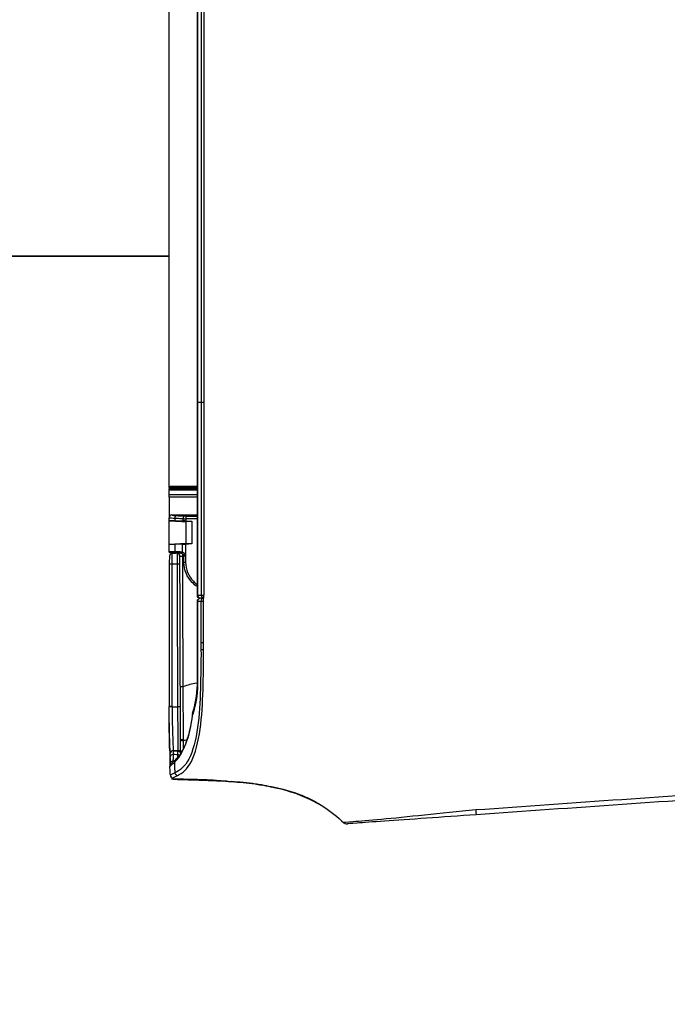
# Model space of a CAD drawing. Header units: millimetres. Extents: x -424979 to 718034, y -72486 to 344972.
# Tile 253 of 256: x 601304 to 601577, y 150337 to 150752. Entities that reach past the tile are written whole.
import ezdxf
from ezdxf.xclip import XClip

# ---------------------------------------------------------------- set-up
doc = ezdxf.new("R2010")
doc.units = ezdxf.units.MM
doc.header["$MEASUREMENT"] = 0
doc.header["$XCLIPFRAME"] = 0
doc.layers.add('IS_KLIM_FREON', color=6, linetype='GAS_LINE', lineweight=35)
doc.layers.add('SKAN - RZUT_7_0_Nr_pióra__1', color=7, linetype='Continuous', lineweight=13)
doc.layers.add('IS_KLIM_urządzenia', color=3, linetype='Continuous')
doc.layers.add('Rysunki i obrazki', color=7, linetype='Continuous')
doc.linetypes.add('GAS_LINE', pattern='A,12.7,-5.08,["GAS",Standard,S=2.54,R=0,X=-2.54,Y=-1.27],-6.35', length=24.13)
picture_1 = doc.add_image_def('image7.tif', size_in_pixel=(14115, 7016))

# ---------------------------------------------------------------- blocks, each defined once
blk = doc.blocks.new('Rysunek_7_7', base_point=(-247133.12, 120862.67))
at = {"layer": 'SKAN - RZUT_7_0_Nr_pióra__1', "color": 7, "lineweight": 13}
image = blk.add_image(picture_1, insert=(-306883.09, 91162.66), size_in_units=(119499.94, 59400.02), dxfattribs=at)
image.set_boundary_path([(-0.5, -0.5), (14114.5, 7015.5)])
blk = doc.blocks.new('G$CFEA986A8')
at = {"layer": 'IS_KLIM_urządzenia', "linetype": 'Continuous'}
for p, q in [((53.93, 200.11), (53.93, 200.96)), ((54.23, 201.26), (55.52, 201.26)), ((55.52, 201.26), (55.54, 201.26)), ((55.54, 201.26), (55.69, 198.26)), ((55.54, 201.26), (59.6, 201.26)), ((59.62, 201.26), (60.17, 201.26)), ((64.28, 201.26), (65.29, 201.26)), ((65.09, 201.06), (65.09, 200.26)), ((65.49, 201.26), (65.29, 201.26)), ((65.29, 200.27), (65.29, 201.26)), ((65.49, 201.26), (209.47, 201.26)), ((65.49, 201.26), (65.49, 200.27)), ((65.69, 200.26), (65.69, 201.06)), ((53.93, 199.16), (53.93, 200.11)), ((54.24, 200.26), (54.24, 199.31)), ((55.48, 200.26), (54.24, 200.26)), ((55.51, 198.89), (55.48, 200.26)), ((60.06, 200.26), (59.65, 200.26)), ((65.09, 200.26), (65.09, 196.29)), ((65.29, 200.27), (65.49, 200.27)), ((65.29, 196.29), (65.29, 200.27)), ((65.49, 200.27), (65.5, 196.29)), ((65.7, 196.29), (65.69, 200.26)), ((46.54, 196.29), (46.54, 196.24)), ((80.5, 196.29), (80.5, 196.24)), ((80.5, 196.24), (80.5, 195.58)), ((46.54, 195.58), (46.54, 195.13)), ((80.5, 195.58), (80.5, 195.13))]:
    blk.add_line(p, q, dxfattribs=at)
for centre, radius, start, end in [((18.72, 200.56), 0.5, 357.7294, 89), ((65.29, 201.06), 0.2, 90, 179.94), ((65.49, 201.06), 0.2, 0.06, 90), ((25.66, 196.65), 0.5, 72.0675, 83.6302)]:
    blk.add_arc(centre, radius, start, end, dxfattribs=at)
at = {"layer": 'IS_KLIM_urządzenia', "linetype": 'Continuous', "extrusion": (0, 0, -1)}
for centre, radius, start, end in [((-54.23, 200.96), 0.3, 0, 90), ((-18.69, 199.74), 0.5, 182.0496, 269.8), ((-45.54, 195.79), 0.5, 90, 180), ((-46.54, 195.79), 0.5, 0, 90)]:
    blk.add_arc(centre, radius, start, end, dxfattribs=at)
at = {"layer": 'IS_KLIM_urządzenia', "linetype": 'Continuous'}
for centre, major_axis, ratio, start_param, end_param in [((14.93, 200.53), (-0.026, 0.499), 0.9983, 0, 1.502362), ((16.45, 200.61), (0.144, 0.479), 0.997743, 0.012939, 0.345034), ((16.95, 200.59), (-0.009, -0.5), 0.866632, 1.552217, 3.141593), ((18.12, 200.57), (-0.009, -0.5), 0.86661, 1.552873, 3.141593), ((26.93, 200.73), (0, 0.5), 0.034873, 4.714126, 6.335137), ((26.98, 200.73), (0, -0.5), 0.034873, 1.572542, 3.193553), ((51.98, 200.73), (0, -0.5), 0.034873, 1.572542, 3.193984), ((60.17, 200.76), (0, 0.5), 0.996195, 4.713166, 6.283185), ((15.36, 199.79), (0.457, 0.203), 0.909388, 1.232542, 2.687909), ((17.2, 199.87), (0.375, 0.331), 0.874767, 6.258498, 7.242676), ((18.08, 199.73), (-0.002, 0.5), 0.86639, 4.116092, 4.679302), ((21.31, 198.76), (-0.002, 0.49), 0.738248, 0, 1.638372), ((26.9, 199.77), (0.002, -0.5), 0.034879, 0, 1.57242), ((51.98, 199.85), (0.002, -0.5), 0.034879, 0, 1.57242), ((53.41, 199.86), (0.002, -0.5), 0.988846, 0, 1.567605), ((53.43, 199.83), (-0.5, 0), 0.97477, 1.576144, 3.141593), ((54.23, 200.11), (-0.3, 0), 0.500503, 4.682189, 6.283185), ((54.23, 199.16), (-0.3, 0), 0.500503, 4.682189, 6.283185), ((60.06, 200.01), (-0.499, 0.025), 0.499537, 3.242371, 4.737227), ((65.29, 200.26), (0.2, 0), 0.005236, 1.570788, 3.141593), ((65.49, 200.26), (0.2, 0), 0.005236, 0, 1.570791), ((52.33, 198.36), (0, 0.3), 0.034873, 4.714134, 6.283185), ((53.43, 198.86), (-0.5, 0), 0.003693, 1.579523, 2.534048), ((53.43, 198.36), (0, 0.3), 0.034873, 4.714134, 6.283185), ((53.65, 198.39), (0.084, -0.288), 0.033955, 1.562656, 3.141593), ((54.11, 198.74), (-0.256, 0.157), 0.454954, 4.950735, 6.283185), ((59.99, 198.58), (-0.499, 0.025), 0.499537, 3.242371, 4.737227), ((59.98, 198.33), (0.5, 0), 0.001724, 0.087267, 1.535915), ((25.66, 196.65), (0.055, 0.497), 0.256635, 6.28316, 6.727423), ((25.66, 196.65), (-0.154, -0.476), 0.571177, 3.141593, 3.672186), ((30.87, 195.79), (0, 0.5), 0.010876, 0, 0.428815), ((45.54, 195.79), (0, 0.5), 0.009623, 0, 0.426438), ((45.54, 195.79), (-0.5, 0), 0.910452, 3.141593, 4.716369), ((45.54, 195.22), (-0.5, 0), 0.910238, 3.141593, 4.716614), ((45.54, 195.22), (-0.001, 0.5), 0.004977, 0.42694, 1.572622), ((46.54, 195.79), (-0.5, 0), 0.894842, 4.712389, 6.283185), ((45.54, 195.22), (-0.5, 0), 0.001837, 1.565823, 3.141593), ((46.54, 195.13), (-0.5, 0), 0.894842, 4.712389, 6.283185), ((46.54, 195.13), (-0.5, 0), 0.001524, 0, 1.570796)]:
    blk.add_ellipse(centre, major_axis=major_axis, ratio=ratio, start_param=start_param, end_param=end_param, dxfattribs=at)
at = {"layer": 'IS_KLIM_urządzenia', "linetype": 'Continuous', "extrusion": (0, 0, -1)}
for centre, major_axis, ratio, start_param, end_param in [((54.23, 199.26), (0, -2), 0.005231, 3.141593, 4.188473), ((55.62, 199.26), (0.11, -2), 0.052397, 2.097475, 3.144355), ((53.43, 199.16), (0.479, -0.142), 1, 5.994256, 6.545048), ((53.44, 199.31), (0.771, -0.214), 1, 6.012747, 6.56354)]:
    blk.add_ellipse(centre, major_axis=major_axis, ratio=ratio, start_param=start_param, end_param=end_param, dxfattribs=at)
at = {"layer": 'IS_KLIM_urządzenia', "linetype": 'Continuous'}
for points, knots in [([(14.29, 200.81), (14.28, 199.72), (14.24, 198.12), (14.2, 196.18), (14.17, 195.22), (14.15, 194.58), (14.11, 194.03), (14.06, 193.38), (13.96, 192.48), (13.91, 191.88), (13.89, 191.63)], [0, 0, 0, 0, 0.261726, 0.374815, 0.426057, 0.47543, 0.525874, 0.58018, 0.704159, 1, 1, 1, 1]), ([(14.91, 201.03), (14.8, 201.03), (14.8, 201.03), (14.72, 201.02), (14.69, 201.02), (14.69, 201.02)], [0, 0, 0, 0, 0.500965, 0.500965, 1, 1, 1, 1]), ([(14.91, 201.03), (15.24, 201.05), (15.57, 201.07), (16.08, 201.09), (16.24, 201.1), (16.41, 201.11)], [0, 0, 0, 0, 0.665624, 0.665624, 1, 1, 1, 1]), ([(17.58, 200.19), (17.53, 200.24), (17.28, 200.53), (17.02, 200.81), (16.81, 200.97), (16.69, 201.07), (16.57, 201.09), (16.54, 201.1)], [0, 0, 0, 0, 0.095996, 0.59266, 0.84646, 0.967214, 1, 1, 1, 1]), ([(19.22, 201.14), (18.71, 201.12), (17.99, 201.09), (17.43, 201.08), (17.25, 201.08)], [0, 0, 0, 0, 0.627909, 1, 1, 1, 1]), ([(18.12, 201.07), (18.26, 201.06), (18.38, 201.06), (18.64, 201.06), (18.72, 201.06), (18.72, 201.06)], [0, 0, 0, 0, 0.352743, 0.352743, 1, 1, 1, 1]), ([(18.72, 201.06), (18.72, 201.06), (19.6, 201.08), (22.63, 201.19), (24.74, 201.23), (26.93, 201.23)], [0, 0, 0, 0, 0.5, 0.5, 1, 1, 1, 1]), ([(19.22, 201.14), (19.58, 201.15), (20.3, 201.17), (21.53, 201.2), (23.05, 201.22), (24.87, 201.23), (26.28, 201.23), (26.98, 201.23)], [0, 0, 0, 0, 0.163195, 0.329907, 0.49928, 0.750989, 1, 1, 1, 1]), ([(53.93, 200.67), (53.93, 200.68), (53.93, 200.75), (53.89, 200.86), (53.81, 200.99), (53.72, 201.07), (53.63, 201.12), (53.56, 201.15), (53.47, 201.17), (53.32, 201.19), (53.02, 201.21), (52.48, 201.23), (52.05, 201.23), (51.82, 201.23), (51.78, 201.23)], [0, 0, 0, 0, 0.008737, 0.069232, 0.117614, 0.159413, 0.196322, 0.230426, 0.272625, 0.360337, 0.57868, 0.76722, 0.964188, 1, 1, 1, 1]), ([(59.65, 200.26), (59.66, 200.45), (59.66, 200.63), (59.66, 200.92), (59.65, 201.04), (59.64, 201.21), (59.63, 201.26), (59.62, 201.26)], [0, 0, 0, 0, 0.320954, 0.320954, 0.641904, 0.641904, 1, 1, 1, 1]), ([(60.06, 200.26), (60.07, 200.47), (60.08, 200.67), (60.1, 200.96), (60.11, 201.07), (60.14, 201.22), (60.16, 201.26), (60.17, 201.26)], [0, 0, 0, 0, 0.353708, 0.353708, 0.676927, 0.676927, 1, 1, 1, 1]), ([(63.8, 201.26), (62.76, 201.26), (61.72, 201.26), (60.66, 201.26), (60.64, 201.26), (60.48, 201.26), (60.33, 201.26), (60.18, 201.26)], [0, 0, 0, 0, 0.863472, 0.863472, 0.877231, 0.877231, 1, 1, 1, 1]), ([(14.21, 200.54), (14.17, 199.53), (14.12, 197.84), (14.05, 195.45), (13.98, 193.38), (13.88, 191.32), (13.68, 188.56), (13.37, 185.89), (13.01, 183.93), (12.88, 183.33)], [0, 0, 0, 0, 0.174844, 0.294563, 0.414282, 0.534001, 0.653719, 0.893157, 1, 1, 1, 1]), ([(14.21, 200.54), (14.21, 200.54), (14.21, 200.54), (14.21, 200.54), (14.24, 200.54), (14.28, 200.54), (14.28, 200.54), (14.28, 200.54)], [0, 0, 0, 0, 0.184418, 0.184418, 0.99996, 0.99996, 1, 1, 1, 1]), ([(14.86, 199.79), (15.27, 198.9), (15.97, 198.03), (18.72, 196.62), (20.82, 196.12), (25.21, 195.49), (27.58, 195.36), (32.29, 195.23), (34.65, 195.19), (37.02, 195.19)], [0, 0, 0, 0, 0.25, 0.25, 0.5, 0.5, 0.75, 0.75, 1, 1, 1, 1]), ([(17.18, 200.33), (16.78, 200.31), (16.38, 200.3), (15.77, 200.27), (15.55, 200.26), (15.33, 200.25)], [0, 0, 0, 0, 0.64643, 0.64643, 1, 1, 1, 1]), ([(37.02, 195.65), (34.71, 195.64), (32.4, 195.69), (27.8, 195.82), (25.48, 195.94), (21.18, 196.55), (19.11, 197.06), (16.41, 198.49), (15.73, 199.37), (15.33, 200.25)], [0, 0, 0, 0, 0.25, 0.25, 0.5, 0.5, 0.75, 0.75, 1, 1, 1, 1]), ([(18.55, 200.55), (18.38, 200.55), (18.22, 200.56), (17.83, 200.56), (17.6, 200.57), (17.38, 200.57)], [0, 0, 0, 0, 0.427577, 0.427577, 1, 1, 1, 1]), ([(25.22, 197.23), (24.9, 197.26), (23.92, 197.39), (22.4, 197.73), (20.73, 198.24), (19.32, 198.86), (18.3, 199.5), (17.85, 199.92), (17.7, 200.1)], [0, 0, 0, 0, 0.087973, 0.275439, 0.466673, 0.659321, 0.855696, 1, 1, 1, 1]), ([(18.52, 199.72), (18.52, 199.8), (18.52, 199.88), (18.53, 200.16), (18.54, 200.35), (18.55, 200.55)], [0, 0, 0, 0, 0.293814, 0.293814, 1, 1, 1, 1]), ([(19.17, 199.24), (19.58, 199.24), (20.23, 199.24), (22.58, 199.25), (24.7, 199.26), (26.9, 199.27)], [0, 0, 0, 0, 0.359642, 0.359642, 1, 1, 1, 1]), ([(19.22, 200.54), (19.21, 200.34), (19.2, 200.13), (19.19, 199.86), (19.19, 199.79), (19.18, 199.72)], [0, 0, 0, 0, 0.736288, 0.736288, 1, 1, 1, 1]), ([(26.91, 199.77), (24.85, 199.75), (22.86, 199.74), (20.02, 199.72), (19.18, 199.72), (19.18, 199.72)], [0, 0, 0, 0, 0.5, 0.5, 1, 1, 1, 1]), ([(26.95, 200.73), (24.89, 200.73), (22.89, 200.68), (20.05, 200.57), (19.22, 200.54), (19.22, 200.54)], [0, 0, 0, 0, 0.5, 0.5, 1, 1, 1, 1]), ([(21.11, 198.73), (21.11, 198.75), (21.11, 198.77), (21.11, 198.81), (21.11, 198.83), (21.11, 198.89), (21.12, 198.93), (21.14, 199.02), (21.15, 199.07), (21.18, 199.15), (21.2, 199.18), (21.24, 199.23), (21.27, 199.24), (21.29, 199.25), (21.3, 199.25), (21.3, 199.25)], [0, 0, 0, 0, 0.079375, 0.079375, 0.152142, 0.152142, 0.308093, 0.308093, 0.533795, 0.533795, 0.744603, 0.744603, 0.955402, 0.955402, 1, 1, 1, 1]), ([(26.9, 199.27), (27.23, 199.27), (27.56, 199.27), (29.23, 199.27), (30.56, 199.28), (37.22, 199.3), (42.55, 199.32), (49.25, 199.34), (50.62, 199.35), (51.98, 199.35)], [0, 0, 0, 0, 0.039838, 0.039838, 0.199192, 0.199192, 0.836607, 0.836607, 1, 1, 1, 1]), ([(26.95, 200.73), (26.95, 200.72), (26.95, 200.7), (26.94, 200.38), (26.92, 200.07), (26.91, 199.77)], [0, 0, 0, 0, 0.050907, 0.050907, 1, 1, 1, 1]), ([(52, 199.85), (51.67, 199.85), (51.33, 199.85), (49.67, 199.85), (48.33, 199.84), (41.67, 199.82), (36.34, 199.8), (29.65, 199.78), (28.28, 199.77), (26.91, 199.77)], [0, 0, 0, 0, 0.039838, 0.039838, 0.199192, 0.199192, 0.836607, 0.836607, 1, 1, 1, 1]), ([(26.99, 200.73), (27.33, 200.73), (27.66, 200.73), (29.33, 200.73), (30.66, 200.73), (37.32, 200.73), (42.65, 200.73), (49.32, 200.73), (50.66, 200.73), (52, 200.73)], [0, 0, 0, 0, 0.039967, 0.039967, 0.199835, 0.199835, 0.839306, 0.839306, 1, 1, 1, 1]), ([(30.48, 198.78), (30.48, 198.84), (30.48, 198.89), (30.48, 199), (30.48, 199.05), (30.48, 199.14), (30.48, 199.17), (30.48, 199.23), (30.48, 199.25), (30.49, 199.27), (30.49, 199.28), (30.49, 199.28), (30.49, 199.28), (30.49, 199.28)], [0, 0, 0, 0, 0.215384, 0.215384, 0.430768, 0.430768, 0.646164, 0.646164, 0.861588, 0.861588, 0.968092, 0.968092, 1, 1, 1, 1]), ([(51.98, 199.35), (52.17, 199.35), (52.36, 199.35), (52.68, 199.36), (52.83, 199.36), (53.07, 199.36), (53.18, 199.36), (53.34, 199.36), (53.39, 199.36), (53.41, 199.36)], [0, 0, 0, 0, 0.270422, 0.270422, 0.513615, 0.513615, 0.756808, 0.756808, 1, 1, 1, 1]), ([(52, 200.73), (52.12, 200.73), (52.25, 200.73), (52.58, 200.73), (52.8, 200.73), (53.18, 200.72), (53.35, 200.71), (53.63, 200.7), (53.74, 200.69), (53.89, 200.68), (53.93, 200.67), (53.93, 200.66)], [0, 0, 0, 0, 0.119883, 0.119883, 0.339691, 0.339691, 0.55974, 0.55974, 0.779888, 0.779888, 1, 1, 1, 1]), ([(53.91, 199.86), (53.87, 199.86), (53.8, 199.86), (53.59, 199.86), (53.45, 199.86), (53.12, 199.86), (52.93, 199.86), (52.5, 199.86), (52.25, 199.85), (52, 199.85)], [0, 0, 0, 0, 0.243193, 0.243193, 0.486385, 0.486385, 0.729578, 0.729578, 1, 1, 1, 1]), ([(53.43, 199.35), (53.43, 199.33), (53.43, 199.31), (53.43, 199.25), (53.43, 199.21), (53.43, 199.13), (53.43, 199.07), (53.43, 198.97), (53.43, 198.91), (53.43, 198.86)], [0, 0, 0, 0, 0.251437, 0.251437, 0.502865, 0.502865, 0.754279, 0.754279, 1, 1, 1, 1]), ([(59.99, 198.83), (60, 199.08), (60.01, 199.33), (60.04, 199.8), (60.05, 200.03), (60.06, 200.26)], [0, 0, 0, 0, 0.522709, 0.522709, 1, 1, 1, 1]), ([(60.56, 200.01), (60.54, 199.72), (60.53, 199.43), (60.5, 198.96), (60.49, 198.77), (60.48, 198.58)], [0, 0, 0, 0, 0.604042, 0.604042, 1, 1, 1, 1]), ([(60.67, 200.76), (60.65, 200.76), (60.64, 200.73), (60.61, 200.62), (60.6, 200.54), (60.57, 200.31), (60.56, 200.17), (60.56, 200.01)], [0, 0, 0, 0, 0.323211, 0.323211, 0.646457, 0.646457, 1, 1, 1, 1]), ([(13.84, 190.86), (13.85, 191.05), (13.99, 193.24), (14.05, 195.43), (14.11, 197.43)], [0, 0, 0, 0, 0.087292, 1, 1, 1, 1]), ([(19.71, 198.73), (19.85, 198.73), (20, 198.72), (20.4, 198.72), (20.63, 198.72), (20.94, 198.72)], [0, 0, 0, 0, 0.37651, 0.37651, 1, 1, 1, 1]), ([(20.94, 198.72), (20.95, 198.72), (20.96, 198.72), (20.97, 198.72), (20.97, 198.72), (20.97, 198.72), (20.97, 198.72), (20.97, 198.71), (20.97, 198.71), (20.97, 198.71), (20.97, 198.71), (20.98, 198.71), (20.98, 198.71), (20.98, 198.71)], [0, 0, 0, 0, 0.615634, 0.615634, 0.835116, 0.835116, 0.937229, 0.937229, 0.970666, 0.970666, 0.991316, 0.991316, 1, 1, 1, 1]), ([(21.06, 198.72), (22.51, 198.73), (24.09, 198.74), (27.27, 198.76), (28.87, 198.77), (30.48, 198.77)], [0, 0, 0, 0, 0.5, 0.5, 1, 1, 1, 1]), ([(30.48, 198.78), (30.81, 198.78), (31.14, 198.78), (32.81, 198.79), (34.14, 198.79), (40.81, 198.82), (46.14, 198.83), (52.13, 198.86), (52.78, 198.86), (53.43, 198.86)], [0, 0, 0, 0, 0.043508, 0.043508, 0.217737, 0.217737, 0.914651, 0.914651, 1, 1, 1, 1]), ([(48.08, 196.29), (48.28, 196.62), (48.52, 196.92), (49.71, 198.11), (51.01, 198.66), (52.33, 198.66)], [0, 0, 0, 0, 0.226904, 0.226904, 1, 1, 1, 1]), ([(52.34, 198.36), (51.1, 198.36), (49.89, 197.85), (48.81, 196.78), (48.63, 196.55), (48.46, 196.31)], [0, 0, 0, 0, 0.807469, 0.807469, 1, 1, 1, 1]), ([(52.33, 198.66), (52.53, 198.66), (52.73, 198.66), (53.1, 198.66), (53.26, 198.66), (53.43, 198.66)], [0, 0, 0, 0, 0.545123, 0.545123, 1, 1, 1, 1]), ([(53.44, 198.36), (53.24, 198.36), (53.04, 198.36), (52.67, 198.36), (52.51, 198.36), (52.34, 198.36)], [0, 0, 0, 0, 0.545123, 0.545123, 1, 1, 1, 1]), ([(53.86, 198.9), (53.85, 198.88), (53.84, 198.87), (53.8, 198.82), (53.77, 198.79), (53.73, 198.76), (53.72, 198.75), (53.67, 198.72), (53.62, 198.69), (53.57, 198.68)], [0, 0, 0, 0, 0.160482, 0.160482, 0.52212, 0.52212, 0.58886, 0.58886, 1, 1, 1, 1]), ([(53.67, 198.39), (53.75, 198.43), (53.83, 198.48), (53.97, 198.62), (54.03, 198.71), (54.09, 198.82), (54.11, 198.86), (54.12, 198.89)], [0, 0, 0, 0, 0.391531, 0.391531, 0.834377, 0.834377, 1, 1, 1, 1]), ([(55.51, 198.89), (55.51, 198.79), (55.51, 198.68), (55.52, 198.51), (55.52, 198.45), (55.53, 198.39)], [0, 0, 0, 0, 0.64422, 0.64422, 1, 1, 1, 1]), ([(55.59, 197.26), (55.57, 197.59), (55.55, 197.93), (55.53, 198.3), (55.53, 198.35), (55.53, 198.39)], [0, 0, 0, 0, 0.885108, 0.885108, 1, 1, 1, 1]), ([(55.59, 197.26), (55.58, 197.37), (55.58, 197.49), (55.57, 197.7), (55.57, 197.8), (55.56, 197.97), (55.57, 198.05), (55.57, 198.17), (55.57, 198.21), (55.58, 198.25), (55.58, 198.26), (55.59, 198.26)], [0, 0, 0, 0, 0.214139, 0.214139, 0.428302, 0.428302, 0.642148, 0.642148, 0.856248, 0.856248, 1, 1, 1, 1]), ([(55.59, 198.26), (56.25, 198.26), (56.92, 198.26), (58.24, 198.26), (58.89, 198.26), (59.55, 198.26)], [0, 0, 0, 0, 0.504617, 0.504617, 1, 1, 1, 1]), ([(59.6, 198.3), (59.6, 198.29), (59.6, 198.27), (59.58, 197.93), (59.57, 197.59), (59.55, 197.26)], [0, 0, 0, 0, 0.042191, 0.042191, 1, 1, 1, 1]), ([(59.55, 198.26), (59.55, 198.26), (59.56, 198.24), (59.57, 198.17), (59.57, 198.11), (59.57, 197.97), (59.57, 197.89), (59.57, 197.7), (59.56, 197.59), (59.56, 197.41), (59.55, 197.34), (59.55, 197.26)], [0, 0, 0, 0, 0.214776, 0.214776, 0.429554, 0.429554, 0.644336, 0.644336, 0.859321, 0.859321, 1, 1, 1, 1]), ([(59.6, 198.3), (59.61, 198.42), (59.61, 198.53), (59.62, 198.7), (59.62, 198.75), (59.62, 198.81)], [0, 0, 0, 0, 0.65065, 0.65065, 1, 1, 1, 1]), ([(59.99, 198.83), (59.99, 198.75), (59.99, 198.67), (59.99, 198.51), (60, 198.42), (60, 198.33), (60, 198.33), (60, 198.33)], [0, 0, 0, 0, 0.501708, 0.501708, 0.983156, 0.983156, 1, 1, 1, 1]), ([(60.48, 198.33), (60.48, 198.34), (60.48, 198.35), (60.48, 198.39), (60.48, 198.42), (60.48, 198.5), (60.48, 198.54), (60.48, 198.58)], [0, 0, 0, 0, 0.109897, 0.109897, 0.498525, 0.498525, 1, 1, 1, 1]), ([(30.87, 196.29), (34.81, 196.29), (38.74, 196.29), (43.63, 196.29), (44.58, 196.29), (45.54, 196.29)], [0, 0, 0, 0, 0.804889, 0.804889, 1, 1, 1, 1]), ([(45.54, 196.25), (45.37, 196.25), (45.2, 196.25), (43.71, 196.25), (42.37, 196.25), (37.65, 196.25), (34.26, 196.25), (30.87, 196.25)], [0, 0, 0, 0, 0.033958, 0.033958, 0.30672, 0.30672, 1, 1, 1, 1]), ([(37.02, 195.65), (37.02, 195.62), (37.02, 195.58), (37.02, 195.52), (37.02, 195.51), (37.02, 195.46), (37.02, 195.41), (37.02, 195.3), (37.02, 195.25), (37.02, 195.19)], [0, 0, 0, 0, 0.339646, 0.339646, 0.410746, 0.410746, 0.705373, 0.705373, 1, 1, 1, 1]), ([(45.54, 196.25), (45.54, 196.11), (45.54, 195.97), (45.54, 195.78), (45.54, 195.73), (45.54, 195.68)], [0, 0, 0, 0, 0.728288, 0.728288, 1, 1, 1, 1]), ([(46.54, 196.29), (46.71, 196.29), (46.87, 196.29), (48.37, 196.29), (49.71, 196.29), (56.37, 196.29), (61.71, 196.29), (71.52, 196.29), (76.01, 196.29), (80.5, 196.29)], [0, 0, 0, 0, 0.014724, 0.014724, 0.13252, 0.13252, 0.603704, 0.603704, 1, 1, 1, 1]), ([(46.54, 196.24), (46.54, 196.09), (46.54, 195.94), (46.54, 195.72), (46.54, 195.65), (46.54, 195.58)], [0, 0, 0, 0, 0.674851, 0.674851, 1, 1, 1, 1]), ([(59.55, 197.26), (58.88, 197.26), (58.22, 197.26), (56.9, 197.26), (56.24, 197.26), (55.59, 197.26)], [0, 0, 0, 0, 0.504597, 0.504597, 1, 1, 1, 1]), ([(80.5, 196.29), (94.71, 196.29), (108.92, 196.29), (161.8, 196.29), (200.47, 196.29), (239.13, 196.29)], [0, 0, 0, 0, 0.268807, 0.268807, 1, 1, 1, 1]), ([(37.04, 195.19), (37.45, 195.19), (37.86, 195.19), (38.27, 195.2), (38.27, 195.2), (38.27, 195.2)], [0, 0, 0, 0, 0.999951, 0.999951, 1, 1, 1, 1]), ([(13.2, 185.01), (13.26, 185.37), (13.53, 187.14), (13.7, 188.92), (13.8, 190.33)], [0, 0, 0, 0, 0.205915, 1, 1, 1, 1]), ([(9.04, 173.7), (9.64, 174.6), (10.17, 175.55), (11.68, 178.7), (12.38, 180.96), (12.99, 183.86), (13.1, 184.44), (13.2, 185.01)], [0, 0, 0, 0, 0.27031, 0.27031, 0.856348, 0.856348, 1, 1, 1, 1]), ([(12.9, 183.43), (12.87, 183.23), (12.78, 182.78), (12.61, 181.92), (12.45, 181.22), (12.25, 180.45), (11.92, 179.33), (11.37, 177.81), (10.52, 175.99), (9.02, 173.44), (7.61, 171.66), (6.52, 170.55)], [0, 0, 0, 0, 0.131561, 0.187092, 0.238012, 0.287017, 0.336427, 0.442316, 0.562752, 0.698039, 1, 1, 1, 1]), ([(7.97, 147.33), (7.76, 150.33), (7.55, 153.27), (7.16, 158.8), (6.99, 161.31), (6.7, 165.47), (6.58, 167.12), (6.43, 169.36), (6.39, 169.93), (6.39, 169.93)], [0, 0, 0, 0, 0.25, 0.25, 0.5, 0.5, 0.75, 0.75, 1, 1, 1, 1]), ([(6.65, 170.69), (6.65, 170.69), (6.7, 170.09), (6.87, 167.77), (7, 166.06), (7.4, 161.8), (7.67, 159.23), (8.26, 153.53), (8.57, 150.5), (8.86, 147.39)], [0, 0, 0, 0, 0.25, 0.25, 0.5, 0.5, 0.75, 0.75, 1, 1, 1, 1]), ([(8.86, 147.39), (8.75, 147.38), (8.64, 147.38), (8.43, 147.36), (8.34, 147.36), (8.18, 147.34), (8.12, 147.34), (8.03, 147.33), (8, 147.33), (7.97, 147.33), (7.97, 147.33), (7.97, 147.33)], [0, 0, 0, 0, 0.230435, 0.230435, 0.460869, 0.460869, 0.691304, 0.691304, 0.881057, 0.881057, 1, 1, 1, 1]), ([(8.86, 147.39), (8.86, 147.39), (8.86, 147.39), (8.86, 147.39), (8.86, 147.39), (8.86, 147.39)], [0, 0, 0, 0, 0.629495, 0.629495, 1, 1, 1, 1])]:
    blk.add_open_spline(points, degree=3, knots=knots, dxfattribs=at)
for points, degree in [([(15.33, 200.25), (15.11, 200.77), (14.98, 201.04), (14.91, 201.03)], 3), ([(16.59, 201.08), (16.51, 201.13), (16.41, 201.1)], 2), ([(16.41, 201.11), (16.42, 201.11), (16.42, 201.11), (16.42, 201.11)], 3), ([(16.42, 201.11), (16.51, 201.08), (16.77, 200.81), (17.18, 200.33)], 3), ([(16.54, 201.09), (16.65, 201.09), (16.79, 201.09), (16.96, 201.09)], 3), ([(16.96, 201.09), (17.35, 201.08), (17.74, 201.07), (18.12, 201.07)], 3), ([(51.98, 201.23), (43.65, 201.23), (35.31, 201.23), (26.98, 201.23)], 3), ([(59.45, 198.26), (59.5, 199.26), (59.55, 200.26), (59.6, 201.26)], 3), ([(59.6, 201.26), (59.6, 201.26), (59.61, 201.26), (59.62, 201.26)], 3), ([(60.17, 201.26), (60.17, 201.26), (60.18, 201.26), (60.18, 201.26)], 3), ([(63.8, 196.29), (63.8, 197.95), (63.8, 199.6), (63.8, 201.26)], 3), ([(63.8, 201.26), (63.96, 201.26), (64.12, 201.26), (64.28, 201.26)], 3), ([(64.28, 201.26), (64.28, 199.6), (64.28, 197.95), (64.28, 196.29)], 3), ([(14.29, 200.54), (14.32, 200.54), (14.34, 200.54), (14.43, 200.54)], 3), ([(14.43, 200.54), (14.51, 200.54), (14.64, 200.28), (14.86, 199.79)], 3), ([(17.18, 200.33), (18.51, 198.82), (21.65, 197.56), (25.65, 197.11)], 3), ([(17.7, 200.1), (17.59, 200.2)], 1), ([(18.11, 199.72), (18.24, 199.72), (18.38, 199.72), (18.52, 199.72)], 3), ([(18.52, 199.72), (18.96, 199.72), (19.18, 199.72), (19.18, 199.72)], 3), ([(19.22, 200.54), (19.22, 200.54), (18.99, 200.54), (18.55, 200.55)], 3), ([(19.16, 199.01), (19.17, 199.25), (19.18, 199.48), (19.18, 199.72)], 3), ([(19.18, 199.72), (19.18, 199.48), (19.17, 199.24), (19.16, 199)], 3), ([(19.18, 199.72), (19.19, 199.99), (19.2, 200.26), (19.22, 200.54)], 3), ([(19.22, 200.54), (19.21, 200.31), (19.2, 200.08), (19.19, 199.85)], 3), ([(19.19, 199.85), (19.19, 199.92), (19.19, 199.98), (19.2, 200.05)], 3), ([(26.99, 200.73), (26.98, 200.73), (26.97, 200.73), (26.95, 200.73)], 3), ([(52, 199.85), (52, 200.15), (52, 200.44), (52, 200.73)], 3), ([(53.41, 199.36), (53.43, 199.36), (53.43, 199.35), (53.43, 199.35)], 3), ([(53.93, 200.66), (53.93, 200.47), (53.93, 200.29), (53.93, 200.11)], 3), ([(59.65, 200.26), (59.64, 199.78), (59.63, 199.29), (59.62, 198.81)], 3), ([(60.68, 200.76), (60.67, 200.76), (60.67, 200.76), (60.67, 200.76)], 3), ([(60.68, 200.76), (60.68, 199.27), (60.68, 197.78), (60.68, 196.29)], 3), ([(13.91, 192.08), (14.01, 193.86), (14.05, 195.65), (14.11, 197.43)], 3), ([(20.98, 198.71), (21.01, 198.72), (21.06, 198.72), (21.11, 198.73)], 3), ([(21.06, 198.72), (21.08, 198.53), (21.1, 198.34), (21.12, 198.15)], 3), ([(30.48, 198.77), (30.48, 198.78), (30.48, 198.78), (30.48, 198.78)], 3), ([(31.12, 196.41), (30.98, 197.21), (30.77, 198), (30.48, 198.77)], 3), ([(53.43, 198.66), (53.48, 198.66), (53.52, 198.66), (53.57, 198.68)], 3), ([(53.67, 198.39), (53.59, 198.37), (53.52, 198.36), (53.44, 198.36)], 3), ([(55.53, 198.39), (54.91, 198.39), (54.29, 198.39), (53.67, 198.39)], 3), ([(54.12, 198.89), (54.58, 198.89), (55.05, 198.89), (55.51, 198.89)], 3), ([(60, 198.33), (59.87, 198.32), (59.73, 198.31), (59.6, 198.3)], 3), ([(59.99, 198.83), (59.86, 198.82), (59.74, 198.81), (59.62, 198.81)], 3), ([(60, 196.29), (60, 196.97), (60, 197.65), (60, 198.33)], 3), ([(60.48, 198.33), (60.48, 197.65), (60.48, 196.97), (60.48, 196.29)], 3), ([(25.72, 197.16), (25.22, 197.23)], 1), ([(30.87, 196.25), (28.93, 196.25), (27.16, 196.62), (25.65, 197.11)], 3), ([(25.81, 197.13), (26.03, 197.06), (26.25, 196.99), (26.47, 196.93)], 3), ([(25.81, 197.13), (27.26, 196.66), (29, 196.29), (30.87, 196.29)], 3), ([(28.66, 196.46), (28.68, 196.45), (28.7, 196.45), (28.72, 196.45)], 3), ([(38.27, 195.65), (37.85, 195.65), (37.44, 195.65), (37.02, 195.65)], 3), ([(45.54, 195.68), (43.12, 195.67), (40.69, 195.66), (38.27, 195.65)], 3), ([(38.27, 195.65), (38.27, 195.57), (38.27, 195.39), (38.27, 195.2)], 3), ([(46.04, 195.22), (46.04, 195.41), (46.04, 195.6), (46.04, 195.79)], 3), ([(80.5, 196.24), (69.18, 196.24), (57.86, 196.24), (46.54, 196.24)], 3), ([(239.13, 196.24), (186.25, 196.24), (133.37, 196.24), (80.5, 196.24)], 3), ([(37.02, 195.19), (37.02, 195.19), (37.03, 195.19), (37.04, 195.19)], 3), ([(38.27, 195.2), (40.7, 195.21), (43.12, 195.22), (45.54, 195.22)], 3), ([(46.04, 195.13), (46.04, 195.16), (46.04, 195.19), (46.04, 195.22)], 3), ([(46.54, 195.58), (57.86, 195.58), (69.18, 195.58), (80.5, 195.58)], 3), ([(50.72, 195.13), (49.33, 195.13), (47.93, 195.13), (46.54, 195.13)], 3), ([(80.5, 195.13), (70.57, 195.13), (60.65, 195.13), (50.72, 195.13)], 3), ([(80.5, 195.58), (133.37, 195.58), (186.25, 195.58), (239.13, 195.58)], 3), ([(239.13, 195.13), (186.25, 195.13), (133.37, 195.13), (80.5, 195.13)], 3), ([(13.99, 193.69), (13.97, 193.3), (13.95, 192.92), (13.94, 192.54)], 3), ([(13.25, 185.33), (13.23, 185.23), (13.22, 185.12), (13.2, 185.01)], 3), ([(10.41, 176.07), (10.45, 176.13), (10.48, 176.2), (10.52, 176.27)], 3), ([(6.65, 170.69), (6.47, 170.49), (6.37, 170.21), (6.39, 169.93)], 3), ([(11.56, 95.97), (10.36, 113.09), (9.16, 130.21), (7.97, 147.33)], 3), ([(8.86, 147.39), (10.07, 130.27), (11.28, 113.14), (12.48, 96.01)], 3)]:
    blk.add_open_spline(points, degree=degree, dxfattribs=at)

msp = doc.modelspace()

# ---------------------------------------------------------------- linework, layer by layer
at = {"layer": 'IS_KLIM_FREON', "lineweight": 35, "ltscale": 0.4}
msp.add_lwpolyline([(600918.26, 143951.98), (600907.61, 150652.51), (601367.21, 150652.51)], dxfattribs=at)

# ---------------------------------------------------------------- block references
at = {"layer": 'IS_KLIM_urządzenia', "xscale": 2.4, "yscale": 2.4, "zscale": 2.4, "rotation": 89.99999999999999}
msp.add_blockref('G$CFEA986A8', (601850.12, 150397.67), dxfattribs=at)
at = {"layer": 'Rysunki i obrazki', "color": 151, "linetype": 'Continuous', "lineweight": 20, "true_color": 0x80c2ff}
ref = msp.add_blockref('Rysunek_7_7', (578150.82, 164030.11), dxfattribs=at)
XClip(ref).set_block_clipping_path([(-306883.0907464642, 91162.6626359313), (-187383.1463020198, 150562.679302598)])

doc.saveas('drawing.dxf')
